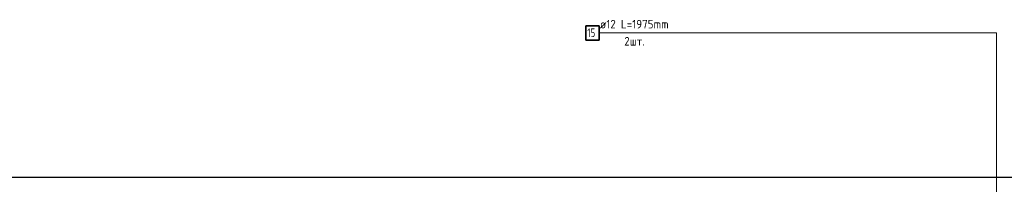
# Model space of a CAD drawing. Header units: millimetres. Extents: x 2792 to 69837, y -2757 to 29968.
# Tile 49 of 77: x 27299 to 31908, y 14340 to 15110. Entities that reach past the tile are written whole.
import ezdxf

# ---------------------------------------------------------------- set-up
doc = ezdxf.new("R2010")
doc.units = ezdxf.units.MM
doc.layers.add('Standard', color=7, linetype='Continuous', lineweight=25)
doc.layers.add('Арм.стержн.горизонт. 2', color=202, linetype='Continuous', lineweight=35)
doc.styles.add('ISOCPEUR', font='ISOCPEUR')

msp = doc.modelspace()

# ---------------------------------------------------------------- linework, layer by layer
at = {"layer": 'Standard', "color": 7, "linetype": 'Continuous', "lineweight": 25, "transparency": 33554687}
msp.add_lwpolyline([(25100, -419.1), (67580, -419.1), (67580, 14372), (25100, 14372), (25100, -419.1)], dxfattribs=at)
at = {"layer": 'Арм.стержн.горизонт. 2', "color": 7, "linetype": 'Continuous', "lineweight": 13, "transparency": 33554687}
for p, q in [((30010.9, 15048.1), (31870.9, 15048.1)), ((31870.9, 15048.1), (31870.9, 14076)), ((31870.9, 15048.1), (31870.9, 14076))]:
    msp.add_line(p, q, dxfattribs=at)
at = {"layer": 'Арм.стержн.горизонт. 2', "color": 7, "linetype": 'Continuous', "lineweight": 35, "transparency": 33554687}
msp.add_lwpolyline([(29949.6, 15014.8), (30010.9, 15014.8), (30010.9, 15081.4), (29949.6, 15081.4), (29949.6, 15014.8)], dxfattribs=at)

# ---------------------------------------------------------------- texts
at = {"layer": 'Арм.стержн.горизонт. 2', "color": 7, "linetype": 'Continuous', "lineweight": 25, "transparency": 33554687, "char_height": 40, "attachment_point": 7, "style": 'ISOCPEUR'}
for s, insert, width in [('\\W0.94;ø12 L=1975mm ', (30014.9, 15069.4), 382.615), ('\\W0.75;15', (29956.3, 15029.4), 62.971), ('\\W0.94;2шт. ', (30128.9, 14989.4), 154.838)]:
    msp.add_mtext(s, dxfattribs=dict(at, insert=insert, width=width))

doc.saveas('drawing.dxf')
